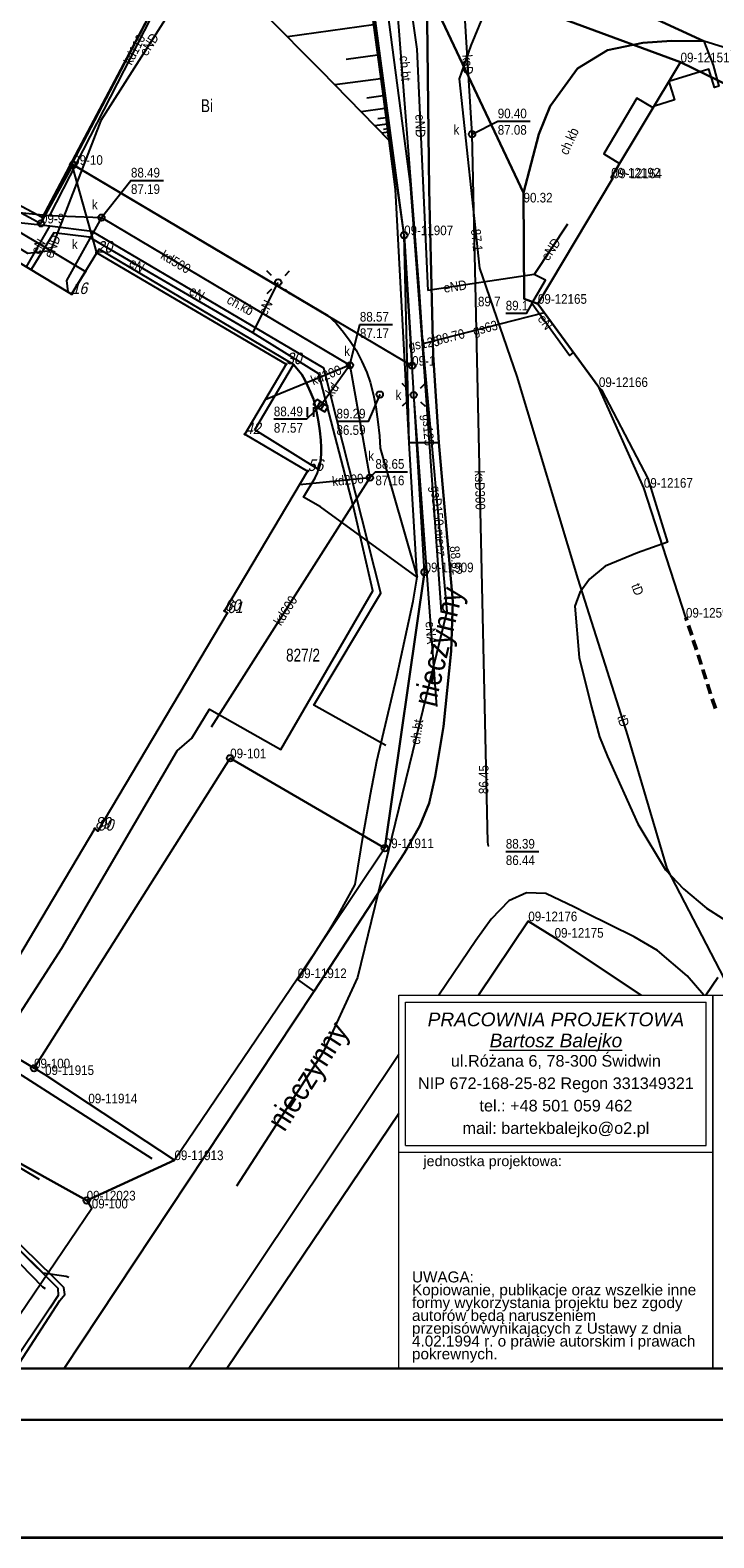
# Model space of a CAD drawing. Header units: metres. Extents: x 5550977 to 5551430, y 5960597 to 5960782.
# Tile 5 of 17: x 5551077 to 5551131, y 5960597 to 5960714. Entities that reach past the tile are written whole.
import ezdxf
from ezdxf.enums import TextEntityAlignment as Align

# ---------------------------------------------------------------- set-up
doc = ezdxf.new("R2010")
doc.units = ezdxf.units.M
doc.header["$MEASUREMENT"] = 0
doc.linetypes.add('1.0_0.5', pattern=[1.5, 1, -0.5])
doc.layers.get('0').update_dxf_attribs({"color": 8, "linetype": 'CONTINUOUS', "lineweight": 5})
for name, color, linetype in [('$ IE Tabela', 7, 'CONTINUOUS'), ('$ MP tabelki', 7, 'CONTINUOUS'), ('000 Inne (niezydentyfikowane)', 8, 'CONTINUOUS'), ('202-punkt graniczny', 8, 'CONTINUOUS'), ('202-punkt graniczny-Atr103', 8, 'CONTINUOUS'), ('203-punkt graniczny', 8, 'CONTINUOUS'), ('203-punkt graniczny-Atr103', 8, 'CONTINUOUS'), ('210-oznaczenie konturu użytku gruntowego', 8, 'CONTINUOUS'), ('211-numer działki ewidencyjnej', 8, 'CONTINUOUS'), ('218-kontur użytku gruntowego', 8, 'CONTINUOUS'), ('219-działka ewidencyjna', 8, 'CONTINUOUS'), ('312-budynek ewidencyjny', 8, 'CONTINUOUS'), ('352-schody', 8, 'CONTINUOUS'), ('chodnik', 8, 'CONTINUOUS'), ('chodnik-Atr17', 8, 'CONTINUOUS'), ('jezdnia', 8, 'CONTINUOUS'), ('kratka ściekowa', 8, 'CONTINUOUS'), ('krawężnik', 8, 'CONTINUOUS'), ('latarnia', 8, 'CONTINUOUS'), ('odwodnienie liniowe-Atr17', 8, 'CONTINUOUS'), ('ogrodzenie trwałe', 8, 'CONTINUOUS'), ('pikieta naturalna', 8, 'CONTINUOUS'), ('pikieta naturalna-Atr2', 8, 'CONTINUOUS'), ('pikieta sztuczna', 8, 'CONTINUOUS'), ('pikieta sztuczna-Atr2', 8, 'CONTINUOUS'), ('plac sportowy', 8, 'CONTINUOUS'), ('przewód ciepłowniczy', 8, 'CONTINUOUS'), ('przewód elektroenergetyczny podziemny', 8, 'CONTINUOUS'), ('przewód elektroenergetyczny podziemny-Atr1', 8, 'CONTINUOUS'), ('przewód gazowy', 8, 'CONTINUOUS'), ('przewód gazowy-Atr1', 8, 'CONTINUOUS'), ('przewód gazowy-Atr6', 8, 'CONTINUOUS'), ('przewód kanalizacyjny', 8, 'CONTINUOUS'), ('przewód kanalizacyjny-Atr1', 8, 'CONTINUOUS'), ('przewód telekomunikacyjny podziemny', 8, 'CONTINUOUS'), ('przewód telekomunikacyjny podziemny-Atr1', 8, 'CONTINUOUS'), ('Punkt budynku', 8, 'CONTINUOUS'), ('Punkt budynku-Atr103', 8, 'CONTINUOUS'), ('rzedna', 8, 'CONTINUOUS'), ('rzedna-Atr2', 8, 'CONTINUOUS'), ('rzedna-Atr3', 8, 'CONTINUOUS'), ('skarpa nieumocniona', 8, 'CONTINUOUS'), ('studnia kanalizacyjna', 8, 'CONTINUOUS'), ('studnia kanalizacyjna-Atr17', 8, 'CONTINUOUS'), ('trawnik', 8, 'CONTINUOUS')]:
    doc.layers.add(name, color=color, linetype=linetype)
for name, color, linetype, lineweight in [('$ IE_Instalacje_Elektryczne', 1, 'CONTINUOUS', 30), ('_drenaż', 8, '1.0_0.5', 50), ('ARCH TABELA_Nr_Pióra__21', 8, 'CONTINUOUS', 13), ('ARCH TABELA_Nr_Pióra__7', 8, 'CONTINUOUS', 13)]:
    doc.layers.add(name, color=color, linetype=linetype, lineweight=lineweight)
doc.styles.add('GENERATED_STYLE_7', font='arial.ttf')
doc.styles.add('GENERATED_STYLE_9', font='ariali.ttf')
doc.styles.get("Standard").update_dxf_attribs({"font": 'Working1250', "width": 0.75})

# ---------------------------------------------------------------- blocks, each defined once
blk = doc.blocks.new('203')
h = blk.add_hatch(color=256)
edge = h.paths.add_edge_path()
edge.add_arc((0, 0), 0.045, 0, 360)
blk = doc.blocks.new('202')
blk.add_circle((0, 0), 0.25)
blk = doc.blocks.new('PUNKTBUD')
blk.add_circle((0, 0), 0.045)
blk = doc.blocks.new('US15')
blk.add_circle((0, 0), 0.25)
blk = doc.blocks.new('PW01')
h = blk.add_hatch(color=256)
edge = h.paths.add_edge_path()
edge.add_arc((0, 0), 0.045, 0, 360)
blk = doc.blocks.new('SM01')
for p, q in [((-0.53, 0.531), (-0.883, 0.884)), ((0.531, 0.531), (0.884, 0.884)), ((-0.53, -0.53), (-0.883, -0.883)), ((0.531, -0.53), (0.884, -0.883))]:
    blk.add_line(p, q)
blk.add_circle((0, 0), 0.25)
blk = doc.blocks.new('US05')
for p, q in [((-0.525, -0.25), (-0.525, 0.25)), ((-0.525, 0.25), (-0.175, 0.25)), ((-0.175, -0.25), (-0.175, 0.25)), ((-0.175, 0.25), (0.175, 0.25)), ((0.175, -0.25), (0.175, 0.25)), ((0.175, 0.25), (0.525, 0.25)), ((0.525, -0.25), (0.525, 0.25)), ((-0.525, -0.25), (-0.175, -0.25)), ((-0.175, -0.25), (0.175, -0.25)), ((0.175, -0.25), (0.525, -0.25))]:
    blk.add_line(p, q)
blk = doc.blocks.new('TU04')
for p, q in [((0, 0), (0, 0.75)), ((0.5, 0), (0.5, 0.75))]:
    blk.add_line(p, q)
blk = doc.blocks.new('a3eee')
at = {"layer": '$ IE Tabela', "color": 7, "lineweight": 30}
for p, q in [((19890.8, 1286.8), (23840.8, 1286.8)), ((19730.8, 1206.8), (23930.8, 1206.8))]:
    blk.add_line(p, q, dxfattribs=at)

msp = doc.modelspace()

# ---------------------------------------------------------------- linework, layer by layer
at = {"layer": '$ IE_Instalacje_Elektryczne', "color": 1, "lineweight": 35}
msp.add_lwpolyline([(5550976.59, 5960764.19), (5551430.05, 5960764.19), (5551430.05, 5960596.76), (5550976.59, 5960596.76)], close=True, dxfattribs=at)
at = {"layer": '000 Inne (niezydentyfikowane)', "flags": 128}
for points in [[(5551104.09, 5960714.55), (5551097.39, 5960713.63)], [(5551104.41, 5960712.19), (5551101.95, 5960711.85)], [(5551104.66, 5960710.36), (5551101.09, 5960709.88)], [(5551104.85, 5960709.02), (5551103.56, 5960708.84)], [(5551104.98, 5960708.04), (5551103.14, 5960707.78)], [(5551105.15, 5960706.82), (5551104.2, 5960706.69)], [(5551105.08, 5960707.33), (5551104.42, 5960707.24)], [(5551105.2, 5960706.46), (5551104.86, 5960706.41)], [(5551105.23, 5960706.2), (5551104.75, 5960706.13)], [(5551105.27, 5960705.94), (5551105.12, 5960705.92)], [(5551105.3, 5960705.68), (5551105.2, 5960705.67)]]:
    msp.add_lwpolyline(points, dxfattribs=at)
at = {"layer": '218-kontur użytku gruntowego', "flags": 128}
for points in [[(5551078.28, 5960699.55), (5551039.02, 5960720.5)], [(5551106.48, 5960698.18), (5551103.47, 5960720.7)], [(5551103.47, 5960720.7), (5551128.01, 5960711.64)], [(5551088.85, 5960719.54), (5551078.28, 5960699.55)], [(5551122.61, 5960702.67), (5551128.01, 5960711.64)], [(5551128.01, 5960711.64), (5551140.66, 5960705.5)], [(5551116.9, 5960692.84), (5551122.74, 5960702.61)], [(5551122.74, 5960702.61), (5551122.61, 5960702.67)], [(5551107.1, 5960688.02), (5551106.48, 5960698.18)], [(5551121.65, 5960686.36), (5551116.9, 5960692.84)], [(5551108.07, 5960671.94), (5551107.1, 5960688.02)], [(5551125.15, 5960678.52), (5551121.65, 5960686.36)], [(5551128.43, 5960668.41), (5551125.15, 5960678.52)], [(5551104.97, 5960650.46), (5551108.07, 5960671.94)], [(5551077.65, 5960633.32), (5551092.93, 5960657.46)], [(5551092.93, 5960657.46), (5551104.97, 5960650.46)], [(5551104.97, 5960650.46), (5551098.19, 5960640.34)], [(5551116.15, 5960644.77), (5551118.2, 5960643.49)], [(5551098.19, 5960640.34), (5551088.59, 5960626.17)], [(5551077.65, 5960633.32), (5551069.89, 5960637.95)], [(5551078.51, 5960632.8), (5551077.65, 5960633.32)], [(5551081.88, 5960630.59), (5551078.51, 5960632.8)], [(5551067.82, 5960630.75), (5551081.75, 5960623.03)], [(5551088.59, 5960626.17), (5551081.88, 5960630.59)], [(5551081.75, 5960623.03), (5551088.59, 5960626.17)], [(5551081.75, 5960623.03), (5551082.15, 5960622.41)], [(5551082.15, 5960622.41), (5551073.7, 5960609.96)]]:
    msp.add_lwpolyline(points, dxfattribs=at)
at = {"layer": '218-kontur użytku gruntowego'}
for points in [[(5551112.27, 5960639.01), (5551116.15, 5960644.77)], [(5551118.2, 5960643.49), (5551124.93, 5960639.01)], [(5551129.98, 5960639.01), (5551130.9, 5960640.39)], [(5551092.68, 5960609.96), (5551106.06, 5960629.81)]]:
    msp.add_lwpolyline(points, dxfattribs=at)
at = {"layer": '219-działka ewidencyjna', "flags": 128}
for points in [[(5551128.01, 5960711.64), (5551103.47, 5960720.7)], [(5551106.48, 5960698.18), (5551103.47, 5960720.7)], [(5551128.01, 5960711.64), (5551122.61, 5960702.67)], [(5551140.66, 5960705.5), (5551128.01, 5960711.64)], [(5551078.19, 5960699.1), (5551080.7, 5960703.66)], [(5551080.7, 5960703.66), (5551107.1, 5960688.02)], [(5551073.62, 5960701.55), (5551078.19, 5960699.1)], [(5551116.9, 5960692.84), (5551122.74, 5960702.61)], [(5551122.61, 5960702.67), (5551122.74, 5960702.61)], [(5551106.48, 5960698.18), (5551107.1, 5960688.02)], [(5551116.9, 5960692.84), (5551121.65, 5960686.36)], [(5551108.07, 5960671.94), (5551107.1, 5960688.02)], [(5551125.15, 5960678.52), (5551121.65, 5960686.36)], [(5551128.43, 5960668.41), (5551125.15, 5960678.52)], [(5551108.07, 5960671.94), (5551104.97, 5960650.46)], [(5551077.65, 5960633.32), (5551092.93, 5960657.46)], [(5551104.97, 5960650.46), (5551092.93, 5960657.46)], [(5551104.97, 5960650.46), (5551098.19, 5960640.34)], [(5551118.2, 5960643.49), (5551116.15, 5960644.77)], [(5551098.19, 5960640.34), (5551088.59, 5960626.17)], [(5551069.89, 5960637.95), (5551077.65, 5960633.32)], [(5551078.51, 5960632.8), (5551077.65, 5960633.32)], [(5551081.88, 5960630.59), (5551078.51, 5960632.8)], [(5551081.75, 5960623.03), (5551067.82, 5960630.75)], [(5551088.59, 5960626.17), (5551081.88, 5960630.59)], [(5551088.59, 5960626.17), (5551081.75, 5960623.03)], [(5551081.75, 5960623.03), (5551082.15, 5960622.41)]]:
    msp.add_lwpolyline(points, dxfattribs=at)
at = {"layer": '219-działka ewidencyjna'}
for points in [[(5551116.15, 5960644.77), (5551112.27, 5960639.01)], [(5551124.93, 5960639.01), (5551118.2, 5960643.49)], [(5551130.9, 5960640.39), (5551129.98, 5960639.01)], [(5551106.06, 5960629.81), (5551092.68, 5960609.96)]]:
    msp.add_lwpolyline(points, dxfattribs=at)
at = {"layer": '312-budynek ewidencyjny', "flags": 128}
for points in [[(5551073.72, 5960697.72), (5551080.58, 5960693.6)], [(5551080.58, 5960693.6), (5551082.53, 5960696.82)], [(5551082.53, 5960696.82), (5551097.28, 5960688.14)], [(5551097.28, 5960688.14), (5551094.08, 5960682.69)], [(5551094.08, 5960682.69), (5551098.96, 5960679.82)], [(5551098.96, 5960679.82), (5551092.49, 5960668.93)], [(5551092.69, 5960668.76), (5551082.62, 5960651.82)], [(5551092.49, 5960668.93), (5551092.69, 5960668.76)], [(5551082.39, 5960651.98), (5551075.87, 5960641.01)], [(5551082.62, 5960651.82), (5551082.39, 5960651.98)]]:
    msp.add_lwpolyline(points, dxfattribs=at)
at = {"layer": '352-schody', "flags": 128}
msp.add_lwpolyline([(5551081.66, 5960695.36), (5551080.58, 5960693.6), (5551073.72, 5960697.72), (5551067.68, 5960687.55), (5551069.66, 5960686.3), (5551068.86, 5960685.01), (5551067.63, 5960685.6), (5551067.3, 5960685.39), (5551064.87, 5960686.85), (5551073, 5960700.53)], close=True, dxfattribs=at)
msp.add_lwpolyline([(5551081.66, 5960695.36), (5551080.58, 5960693.6), (5551073.72, 5960697.72), (5551067.68, 5960687.55), (5551069.66, 5960686.3), (5551068.86, 5960685.01), (5551067.63, 5960685.6), (5551067.3, 5960685.39), (5551064.87, 5960686.85), (5551073, 5960700.53)], close=True, dxfattribs=at)
at = {"layer": '_drenaż', "ltscale": 0.8, "flags": 128}
msp.add_lwpolyline([(5551130.72, 5960661.32), (5551128.43, 5960668.41)], dxfattribs=at)
msp.add_lwpolyline([(5551130.72, 5960661.32), (5551128.43, 5960668.41)], dxfattribs=at)
at = {"layer": 'ARCH TABELA_Nr_Pióra__21', "color": 7}
for p, q in [((5551106.06, 5960639.01), (5551193.56, 5960639.01)), ((5551106.06, 5960609.96), (5551106.06, 5960639.01)), ((5551106.06, 5960626.78), (5551106.06, 5960639.01)), ((5551106.06, 5960639.01), (5551130.53, 5960639.01)), ((5551106.59, 5960638.48), (5551130, 5960638.48)), ((5551106.59, 5960627.31), (5551106.59, 5960638.48)), ((5551130, 5960627.31), (5551130, 5960638.48)), ((5551130.53, 5960626.78), (5551130.53, 5960639.01)), ((5551130.53, 5960639.01), (5551130.53, 5960609.96)), ((5551130.53, 5960609.96), (5551130.53, 5960637.01)), ((5551106.06, 5960626.78), (5551130.53, 5960626.78)), ((5551106.59, 5960627.31), (5551130, 5960627.31)), ((5551106.06, 5960609.96), (5551130.53, 5960609.96)), ((5551193.56, 5960609.96), (5551130.53, 5960609.96))]:
    msp.add_line(p, q, dxfattribs=at)
at = {"layer": 'chodnik', "flags": 128}
for points in [[(5551109.17, 5960682.04), (5551106.88, 5960682.01), (5551105.81, 5960701.73), (5551105.32, 5960705.55), (5551103.45, 5960720.13), (5551103.61, 5960720.52), (5551106.85, 5960719.07), (5551106.93, 5960717.67), (5551108.08, 5960717.74), (5551108.28, 5960714.9), (5551108.43, 5960701.73), (5551108.75, 5960688.86)], [(5551115.84, 5960693.22), (5551115.78, 5960701.48), (5551116.98, 5960706.05), (5551117.86, 5960708.22), (5551119.98, 5960711.17), (5551122.33, 5960712.58), (5551125.08, 5960713.15), (5551127.31, 5960713.3), (5551129.83, 5960713.29), (5551130.55, 5960711.43), (5551130.99, 5960709.78), (5551130.65, 5960709.68), (5551130.2, 5960711.11), (5551127.09, 5960710.14), (5551127.54, 5960708.71), (5551125.97, 5960708.22), (5551125.88, 5960708.09), (5551124.61, 5960708.85), (5551122.02, 5960704.51), (5551123.26, 5960703.77), (5551123.06, 5960703.42), (5551122.61, 5960702.67), (5551122.74, 5960702.61), (5551116.9, 5960692.84)], [(5551104.62, 5960681.59), (5551107.49, 5960671.55), (5551099.96, 5960677.04), (5551098.64, 5960677.79), (5551099.54, 5960679.28), (5551099.72, 5960679.67), (5551099.81, 5960679.93), (5551099.91, 5960680.28), (5551099.97, 5960680.59), (5551100.01, 5960681.13), (5551100.01, 5960681.66), (5551099.99, 5960682.22), (5551099.9, 5960682.94), (5551099.8, 5960683.66), (5551099.65, 5960684.48), (5551099.42, 5960685.41), (5551099.19, 5960685.97), (5551098.95, 5960686.48), (5551098.73, 5960686.93), (5551098.51, 5960687.33), (5551097.87, 5960688.12), (5551082.72, 5960697.1), (5551082.53, 5960696.82), (5551080.59, 5960703.73), (5551100.53, 5960691.92), (5551101.19, 5960691.32), (5551101.76, 5960690.63), (5551102.28, 5960689.93), (5551102.73, 5960689.22), (5551103.17, 5960688.34), (5551103.56, 5960687.49), (5551103.82, 5960686.75), (5551104.09, 5960685.73), (5551104.27, 5960684.82), (5551104.43, 5960683.66), (5551104.57, 5960682.55)], [(5551110.27, 5960669.66), (5551110.13, 5960665.8), (5551109.54, 5960659.92), (5551108.89, 5960656.03), (5551108.43, 5960653.96), (5551107.7, 5960652.2), (5551106.51, 5960650.09), (5551099.46, 5960639.32), (5551098.21, 5960640.23), (5551100.64, 5960644.04), (5551101.37, 5960645.26), (5551102.67, 5960647.63), (5551103.31, 5960651.61), (5551103.87, 5960654.67), (5551104.34, 5960657.23), (5551105.92, 5960663.81), (5551107.19, 5960669.68), (5551107.49, 5960671.55), (5551106.88, 5960682.01), (5551109.17, 5960682.04)]]:
    msp.add_lwpolyline(points, close=True, dxfattribs=at)
at = {"layer": 'jezdnia'}
for points in [[(5551133.16, 5960712.24), (5551129.83, 5960713.29), (5551103.21, 5960725.56), (5551099.26, 5960727.4), (5551095.51, 5960729.06), (5551082.66, 5960734.93), (5551078.87, 5960736.66), (5551073.03, 5960739.33), (5551051.86, 5960748.96), (5551048.46, 5960750.46)], [(5551108.08, 5960717.74), (5551115.78, 5960701.48), (5551115.84, 5960693.22), (5551116.9, 5960692.84), (5551121.65, 5960686.36), (5551121.84, 5960686.14), (5551124.9, 5960680.34), (5551125.47, 5960679.25), (5551126.99, 5960674.28), (5551124.65, 5960673.45), (5551122.14, 5960672.4), (5551120.91, 5960671.41), (5551120.17, 5960670.36), (5551119.77, 5960669.31), (5551120.1, 5960665.31), (5551121.08, 5960661.43), (5551121.69, 5960659.12), (5551122.31, 5960657.6), (5551124.68, 5960652.35), (5551126.83, 5960648.76), (5551128.23, 5960647.3), (5551130.02, 5960645.79), (5551132.47, 5960644.24)], [(5551080, 5960609.96), (5551096.5, 5960634.85), (5551099.46, 5960639.32), (5551106.51, 5960650.09), (5551107.7, 5960652.2), (5551108.43, 5960653.96), (5551108.89, 5960656.03), (5551109.54, 5960659.92), (5551110.13, 5960665.8), (5551110.27, 5960669.66), (5551109.17, 5960682.04), (5551108.75, 5960688.86), (5551108.43, 5960701.73), (5551108.28, 5960714.9)], [(5551129.83, 5960639.01), (5551129.83, 5960639.02), (5551128.52, 5960640.52), (5551126.2, 5960642.5), (5551124.4, 5960643.55), (5551120.66, 5960645.41), (5551119.75, 5960645.86), (5551117.52, 5960646.93), (5551116.01, 5960646.98), (5551114.62, 5960646.36), (5551113.25, 5960644.92), (5551112.05, 5960643.28), (5551109.17, 5960639.01)], [(5551106.06, 5960634.39), (5551089.72, 5960609.96)]]:
    msp.add_lwpolyline(points, dxfattribs=at)
at = {"layer": 'jezdnia', "flags": 128}
msp.add_lwpolyline([(5551103.21, 5960725.56), (5551129.83, 5960713.29), (5551127.31, 5960713.3), (5551125.08, 5960713.15), (5551122.33, 5960712.58), (5551119.98, 5960711.17), (5551117.86, 5960708.22), (5551116.98, 5960706.05), (5551115.78, 5960701.48), (5551108.08, 5960717.74), (5551107.5, 5960720.4), (5551106.56, 5960722.34), (5551105.77, 5960723.97)], close=True, dxfattribs=at)
at = {"layer": 'krawężnik', "flags": 128}
for points in [[(5551109.17, 5960682.04), (5551108.75, 5960688.86), (5551108.43, 5960701.73), (5551108.28, 5960714.9), (5551108.08, 5960717.74)], [(5551129.83, 5960713.29), (5551127.31, 5960713.3), (5551125.08, 5960713.15), (5551122.33, 5960712.58), (5551119.98, 5960711.17), (5551117.86, 5960708.22), (5551116.98, 5960706.05), (5551115.78, 5960701.48)], [(5551115.78, 5960701.48), (5551115.84, 5960693.22), (5551116.9, 5960692.84)], [(5551109.17, 5960682.04), (5551110.27, 5960669.66), (5551110.13, 5960665.8), (5551109.54, 5960659.92), (5551108.89, 5960656.03), (5551108.43, 5960653.96), (5551107.7, 5960652.2), (5551106.51, 5960650.09), (5551099.46, 5960639.32)]]:
    msp.add_lwpolyline(points, dxfattribs=at)
at = {"layer": 'ogrodzenie trwałe', "flags": 128}
for points in [[(5551106.88, 5960682.01), (5551106.48, 5960698.18), (5551103.25, 5960720.68), (5551076.35, 5960733.47), (5551043.59, 5960748.9), (5551031.19, 5960727.95), (5551027.93, 5960722.3), (5551020.26, 5960709.2), (5551017.83, 5960705.04), (5551017.57, 5960704.8)], [(5551107.49, 5960671.55), (5551106.88, 5960682.01)], [(5551078.08, 5960624.67), (5551067.82, 5960630.75), (5551040.73, 5960645.78)]]:
    msp.add_lwpolyline(points, dxfattribs=at)
at = {"layer": 'plac sportowy', "flags": 128}
msp.add_lwpolyline([(5551080.59, 5960703.73), (5551078.28, 5960699.55), (5551070.22, 5960703.85), (5551059.16, 5960709.76), (5551056.45, 5960711.2), (5551039.02, 5960720.5), (5551049.61, 5960740.46), (5551088.85, 5960719.54)], close=True, dxfattribs=at)
at = {"layer": 'przewód ciepłowniczy'}
for points in [[(5551070.48, 5960625.11), (5551079.02, 5960616.7), (5551079.5, 5960616.21), (5551079.53, 5960615.63), (5551078.89, 5960614.65), (5551075.73, 5960609.96)], [(5551076.22, 5960609.96), (5551079.67, 5960615.25), (5551080.06, 5960615.72), (5551079.98, 5960616.26), (5551079.16, 5960617.07), (5551070.89, 5960625.13)]]:
    msp.add_lwpolyline(points, dxfattribs=at)
at = {"layer": 'przewód elektroenergetyczny podziemny', "flags": 128}
for points in [[(5551054.24, 5960709.37), (5551050.61, 5960711.22), (5551036.37, 5960718.54), (5551036.14, 5960719.2), (5551036.79, 5960720.83), (5551047.25, 5960738.77), (5551048.74, 5960741.07), (5551089.59, 5960719.74), (5551090.24, 5960719.52), (5551090.29, 5960718.79), (5551082.84, 5960707.12)], [(5551106.9, 5960719.24), (5551106.56, 5960719.05), (5551107.46, 5960712.66), (5551108.32, 5960693.88)], [(5551082.84, 5960707.12), (5551078.94, 5960696.96), (5551077.17, 5960696.76), (5551070.01, 5960701.08), (5551060.54, 5960706.15), (5551054.24, 5960709.37)], [(5551078.89, 5960698.89), (5551071.32, 5960699.68), (5551059.34, 5960679.35)], [(5551077.06, 5960695.72), (5551078.89, 5960698.89)], [(5551094.68, 5960690.58), (5551081.94, 5960698.03), (5551079.2, 5960698.37), (5551077.43, 5960695.5)], [(5551105.04, 5960658.45), (5551099.45, 5960661.59), (5551104.66, 5960670.32), (5551100.21, 5960687.83), (5551082.19, 5960698.48), (5551078.89, 5960698.89)], [(5551119.2, 5960699.03), (5551116.6, 5960695.13)], [(5551094.68, 5960690.58), (5551096.67, 5960694.51)], [(5551116.6, 5960695.13), (5551108.32, 5960693.88)], [(5551119.66, 5960689.08), (5551119.36, 5960688.81), (5551116.43, 5960692.86), (5551117.49, 5960694.68), (5551116.6, 5960695.13)], [(5551032.81, 5960661.48), (5551032.2, 5960660.19), (5551052.08, 5960649.45), (5551067.37, 5960640.37), (5551075.31, 5960635.66), (5551079.81, 5960642.66), (5551088.79, 5960658.04), (5551089.95, 5960659.03), (5551091.32, 5960661.27), (5551096.88, 5960658.14), (5551104.04, 5960670.48), (5551102.53, 5960677.03), (5551099.83, 5960687.39), (5551094.68, 5960690.58)], [(5551107.22, 5960685.74), (5551109, 5960661.5)]]:
    msp.add_lwpolyline(points, dxfattribs=at)
at = {"layer": 'przewód gazowy', "flags": 128}
for points in [[(5551110.37, 5960732.89), (5551104.53, 5960720.54), (5551106.96, 5960702.15), (5551107.88, 5960689.74)], [(5551109.3, 5960730.03), (5551105.65, 5960719.45), (5551107.66, 5960693.77), (5551107.92, 5960689.79), (5551109.8, 5960668.89), (5551102.84, 5960640.4), (5551100.16, 5960634.58), (5551093.43, 5960624.14)], [(5551108.18, 5960689.79), (5551117.41, 5960692.15)], [(5551107.88, 5960689.74), (5551108.18, 5960689.79)], [(5551107.88, 5960689.74), (5551109.35, 5960668.87)]]:
    msp.add_lwpolyline(points, dxfattribs=at)
at = {"layer": 'przewód kanalizacyjny', "flags": 128}
for points in [[(5551088.85, 5960719.54), (5551088.84, 5960719.23), (5551078.86, 5960699.72)], [(5551111.77, 5960706.05), (5551111.02, 5960718.27), (5551111, 5960718.6)], [(5551113.04, 5960650.61), (5551113, 5960650.93), (5551111.77, 5960706.05)], [(5551069.88, 5960700.6), (5551078.86, 5960699.72), (5551082.9, 5960699.55)], [(5551082.9, 5960699.55), (5551080.18, 5960694.65), (5551080.29, 5960693.77)], [(5551082.9, 5960699.55), (5551102.26, 5960688.05), (5551103.81, 5960679.3)], [(5551102.26, 5960688.05), (5551095.65, 5960685.37)], [(5551102.26, 5960688.05), (5551099.98, 5960684.92)], [(5551103.81, 5960679.3), (5551091.45, 5960659.88)], [(5551103.81, 5960679.3), (5551098.32, 5960678.75)]]:
    msp.add_lwpolyline(points, dxfattribs=at)
at = {"layer": 'przewód telekomunikacyjny podziemny', "flags": 128}
for points in [[(5551112.37, 5960695.61), (5551110.8, 5960710.36), (5551111.7, 5960712.95), (5551113.12, 5960716.41), (5551114.39, 5960721.52), (5551114.68, 5960730.59), (5551093.38, 5960740), (5551082.19, 5960745.05)], [(5551035.76, 5960652.1), (5551035.99, 5960651.95), (5551047.6, 5960647.03), (5551054.98, 5960640.05), (5551060.92, 5960634.19), (5551078.31, 5960616.31), (5551078.52, 5960616.18)], [(5551080.36, 5960617.02), (5551080.16, 5960617.12), (5551078.36, 5960617.36), (5551061.12, 5960634.34), (5551055.28, 5960640.29), (5551047.69, 5960647.21), (5551036.68, 5960651.96), (5551036.46, 5960652.1)], [(5551043.07, 5960651.19), (5551069.85, 5960637.14), (5551086.83, 5960626.3)]]:
    msp.add_lwpolyline(points, dxfattribs=at)
at = {"layer": 'przewód telekomunikacyjny podziemny'}
msp.add_lwpolyline([(5551131.82, 5960639.01), (5551131.41, 5960640.33), (5551126.96, 5960648.87), (5551123.91, 5960659.24), (5551120.03, 5960671.41), (5551115.28, 5960687.17), (5551112.37, 5960695.61)], dxfattribs=at)
at = {"layer": 'rzedna-Atr2', "flags": 128}
for points in [[(5551111.77, 5960706.05), (5551113.77, 5960707.05), (5551116.3, 5960707.05)], [(5551082.9, 5960699.55), (5551085.2, 5960702.44), (5551087.74, 5960702.44)], [(5551116.43, 5960692.86), (5551115.99, 5960692.09), (5551114.39, 5960692.09)], [(5551102.26, 5960688.05), (5551103.03, 5960691.22), (5551105.57, 5960691.22)], [(5551104.58, 5960685.77), (5551103.68, 5960683.68), (5551101.21, 5960683.68)], [(5551099.98, 5960684.92), (5551098.87, 5960683.85), (5551096.33, 5960683.85)], [(5551103.81, 5960679.3), (5551104.24, 5960679.76), (5551106.75, 5960679.76)], [(5551114.4, 5960650.19), (5551116.97, 5960650.19)]]:
    msp.add_lwpolyline(points, dxfattribs=at)
at = {"layer": 'skarpa nieumocniona', "flags": 128}
msp.add_lwpolyline([(5551103.25, 5960720.68), (5551105.32, 5960705.55), (5551100.01, 5960710.98), (5551095.64, 5960715.4), (5551092.02, 5960719.68), (5551044.22, 5960744.2), (5551031.19, 5960727.95), (5551043.59, 5960748.9), (5551076.35, 5960733.47)], close=True, dxfattribs=at)
msp.add_lwpolyline([(5551103.25, 5960720.68), (5551105.32, 5960705.55), (5551100.01, 5960710.98), (5551095.64, 5960715.4), (5551092.02, 5960719.68), (5551044.22, 5960744.2), (5551031.19, 5960727.95), (5551043.59, 5960748.9), (5551076.35, 5960733.47)], close=True, dxfattribs=at)
at = {"layer": 'trawnik'}
for p, q in [((5551094.85, 5960683.03), (5551097.87, 5960688.12)), ((5551097.87, 5960688.12), (5551098.51, 5960687.33)), ((5551098.51, 5960687.33), (5551098.73, 5960686.93)), ((5551098.73, 5960686.93), (5551098.95, 5960686.48)), ((5551098.95, 5960686.48), (5551099.19, 5960685.97)), ((5551099.19, 5960685.97), (5551099.42, 5960685.41)), ((5551099.42, 5960685.41), (5551099.65, 5960684.48)), ((5551099.65, 5960684.48), (5551099.8, 5960683.66)), ((5551099.81, 5960679.93), (5551094.85, 5960683.03)), ((5551099.8, 5960683.66), (5551099.9, 5960682.94)), ((5551099.9, 5960682.94), (5551099.99, 5960682.22)), ((5551099.99, 5960682.22), (5551100.01, 5960681.66)), ((5551100.01, 5960681.66), (5551100.01, 5960681.13)), ((5551099.97, 5960680.59), (5551099.91, 5960680.28)), ((5551100.01, 5960681.13), (5551099.97, 5960680.59)), ((5551099.91, 5960680.28), (5551099.81, 5960679.93))]:
    msp.add_line(p, q, dxfattribs=at)

# ---------------------------------------------------------------- block references
at = {"layer": '$ MP tabelki', "xscale": 0.05000000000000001, "yscale": 0.05000000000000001, "zscale": 0.05000000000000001}
msp.add_blockref('a3eee', (5550001.52, 5960545.62), dxfattribs=at)
at = {"layer": '202-punkt graniczny'}
for p in [(5551080.7, 5960703.66), (5551078.19, 5960699.1), (5551106.48, 5960698.18), (5551107.1, 5960688.02), (5551108.07, 5960671.94), (5551092.93, 5960657.46), (5551104.97, 5960650.46), (5551077.65, 5960633.32), (5551081.75, 5960623.03)]:
    msp.add_blockref('202', p, dxfattribs=at)
at = {"layer": '203-punkt graniczny'}
for p in [(5551128.01, 5960711.64), (5551122.61, 5960702.67), (5551122.74, 5960702.61), (5551116.9, 5960692.84), (5551121.65, 5960686.36), (5551125.15, 5960678.52), (5551128.43, 5960668.41), (5551116.15, 5960644.77), (5551118.2, 5960643.49), (5551098.19, 5960640.34), (5551078.51, 5960632.8), (5551081.88, 5960630.59), (5551088.59, 5960626.17), (5551082.15, 5960622.41)]:
    msp.add_blockref('203', p, dxfattribs=at)
at = {"layer": 'kratka ściekowa', "rotation": 327.804}
msp.add_blockref('US05', (5551099.98, 5960684.92), dxfattribs=at)
at = {"layer": 'latarnia'}
for p in [(5551096.67, 5960694.51), (5551107.22, 5960685.74)]:
    msp.add_blockref('SM01', p, dxfattribs=at)
at = {"layer": 'pikieta naturalna'}
msp.add_blockref('PW01', (5551112.23, 5960692.64), dxfattribs=at)
at = {"layer": 'pikieta sztuczna'}
for p in [(5551115.78, 5960701.48), (5551110.02, 5960673.94)]:
    msp.add_blockref('PW01', p, dxfattribs=at)
at = {"layer": 'Punkt budynku'}
for p in [(5551082.53, 5960696.82), (5551081.66, 5960695.36), (5551080.58, 5960693.6), (5551097.28, 5960688.14), (5551094.08, 5960682.69), (5551098.96, 5960679.82), (5551092.49, 5960668.93), (5551092.69, 5960668.76), (5551082.39, 5960651.98), (5551082.62, 5960651.82)]:
    msp.add_blockref('PUNKTBUD', p, dxfattribs=at)
at = {"layer": 'rzedna'}
for p, rotation in [((5551111.77, 5960706.05), 57.29599999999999), ((5551116.43, 5960692.86), 179.999), ((5551099.98, 5960684.92), 327.804), ((5551113.04, 5960650.61), 57.29599999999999)]:
    msp.add_blockref('PW01', p, dxfattribs=dict(at, rotation=rotation))
for p in [(5551082.9, 5960699.55), (5551112.37, 5960695.61), (5551108.18, 5960689.79), (5551102.26, 5960688.05), (5551104.58, 5960685.77), (5551103.81, 5960679.3), (5551113, 5960650.93)]:
    msp.add_blockref('PW01', p, dxfattribs=at)
at = {"layer": 'studnia kanalizacyjna', "rotation": 57.29599999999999}
msp.add_blockref('US15', (5551111.77, 5960706.05), dxfattribs=at)
at = {"layer": 'studnia kanalizacyjna'}
for p in [(5551082.9, 5960699.55), (5551102.26, 5960688.05), (5551104.58, 5960685.77), (5551103.81, 5960679.3)]:
    msp.add_blockref('US15', p, dxfattribs=at)
at = {"layer": 'trawnik'}
msp.add_blockref('TU04', (5551098.95, 5960684.03), dxfattribs=at)

# ---------------------------------------------------------------- texts
at = {"layer": '202-punkt graniczny-Atr103', "width": 0.9}
for s, p in [('09-10', (5551080.7, 5960703.66)), ('09-9', (5551078.19, 5960699.1)), ('09-11907', (5551106.48, 5960698.18)), ('09-1', (5551107.1, 5960688.02)), ('09-11909', (5551108.07, 5960671.94)), ('09-101', (5551092.93, 5960657.46)), ('09-11911', (5551104.97, 5960650.46)), ('09-100', (5551077.65, 5960633.32)), ('09-12023', (5551081.75, 5960623.03))]:
    msp.add_text(s, height=0.75, dxfattribs=at).set_placement(p)
at = {"layer": '203-punkt graniczny-Atr103', "width": 0.9}
for s, p in [('09-12151', (5551128.01, 5960711.64)), ('09-12192', (5551122.61, 5960702.67)), ('09-12164', (5551122.74, 5960702.61)), ('09-12165', (5551116.9, 5960692.84)), ('09-12166', (5551121.65, 5960686.36)), ('09-12167', (5551125.15, 5960678.52)), ('09-12599', (5551128.43, 5960668.41)), ('09-12176', (5551116.15, 5960644.77)), ('09-12175', (5551118.2, 5960643.49)), ('09-11912', (5551098.19, 5960640.34)), ('09-11915', (5551078.51, 5960632.8)), ('09-11914', (5551081.88, 5960630.59)), ('09-11913', (5551088.59, 5960626.17)), ('09-100', (5551082.15, 5960622.41))]:
    msp.add_text(s, height=0.75, dxfattribs=at).set_placement(p)
at = {"layer": '210-oznaczenie konturu użytku gruntowego', "width": 0.79}
msp.add_text('Bi', height=1, dxfattribs=at).set_placement((5551090.65, 5960707.76))
at = {"layer": '211-numer działki ewidencyjnej', "width": 0.79}
msp.add_text('827/2', height=1, dxfattribs=at).set_placement((5551097.28, 5960665.99), align=Align.TOP_LEFT)
at = {"layer": 'ARCH TABELA_Nr_Pióra__7', "color": 7, "insert": (5551118.3, 5960637.66), "char_height": 1.0638, "attachment_point": 2, "line_spacing_factor": 0.926719, "style": 'GENERATED_STYLE_9'}
msp.add_mtext('{PRACOWNIA PROJEKTOWA\\P\\LBartosz Balejko}', dxfattribs=at)
at = {"layer": 'ARCH TABELA_Nr_Pióra__7', "color": 7, "style": 'GENERATED_STYLE_7'}
for s, insert, char_height, width, attachment_point, line_spacing_factor in [('{ul.Różana 6, 78-300 Świdwin\\PNIP 672-168-25-82 Regon 331349321\\Ptel.: +48 501 059 462\\Pmail: bartekbalejko@o2.pl}', (5551118.3, 5960634.35), 0.9043, 39.8722, 2, 1.156383), ('{UWAGA:\\PKopiowanie, publikacje oraz wszelkie inne formy wykorzystania projektu bez zgody autorów będą naruszeniem przepisówwynikających z Ustawy z dnia 4.02.1994 r. o prawie autorskim i prawach pokrewnych.}', (5551107.09, 5960617.5), 0.85106, 22.417, 1, 0.703415)]:
    msp.add_mtext(s, dxfattribs=dict(at, insert=insert, char_height=char_height, width=width, attachment_point=attachment_point, line_spacing_factor=line_spacing_factor))
at = {"layer": 'ARCH TABELA_Nr_Pióra__7', "color": 7, "insert": (5551107.98, 5960626.5), "char_height": 0.7979, "attachment_point": 1, "style": 'GENERATED_STYLE_7'}
msp.add_mtext('{jednostka projektowa:}', dxfattribs=at)
at = {"layer": 'chodnik-Atr17', "width": 0.9}
for s, rotation, p in [('ch.bt', 274.252, (5551106.56, 5960711.17)), ('ch.kb', 65.11, (5551119.32, 5960705.5)), ('ch.kb', 331.312, (5551093.72, 5960692.74)), ('ch.bt', 81.571, (5551107.46, 5960659.51))]:
    msp.add_text(s, height=0.75, rotation=rotation, dxfattribs=at).set_placement(p, align=Align.MIDDLE_CENTER)
at = {"layer": 'odwodnienie liniowe-Atr17', "width": 0.9}
msp.add_text('k', height=0.75, dxfattribs=at).set_placement((5551080.6, 5960697.1))
at = {"layer": 'pikieta naturalna-Atr2', "width": 0.9}
msp.add_text('89.7', height=0.75, dxfattribs=at).set_placement((5551112.23, 5960692.64))
at = {"layer": 'pikieta sztuczna-Atr2', "width": 0.9}
msp.add_text('90.32', height=0.75, rotation=359.926, dxfattribs=at).set_placement((5551115.78, 5960701.48), align=Align.TOP_LEFT)
msp.add_text('88.82', height=0.75, rotation=276.263, dxfattribs=at).set_placement((5551110.02, 5960673.94))
at = {"layer": 'przewód elektroenergetyczny podziemny-Atr1', "width": 0.9}
for s, rotation, p in [('eND', 57.446, (5551086.61, 5960713.03)), ('eND', 271.006, (5551107.74, 5960706.69)), ('eND', 69, (5551079.07, 5960697.3)), ('eN', 60.002, (5551077.97, 5960697.3)), ('eND', 56.31, (5551117.9, 5960697.08)), ('eN', 329.682, (5551085.66, 5960695.85)), ('eND', 8.584, (5551110.45, 5960694.2)), ('eN', 63.144, (5551095.67, 5960692.54))]:
    msp.add_text(s, height=0.75, rotation=rotation, dxfattribs=at).set_placement(p, align=Align.MIDDLE_CENTER)
for s, rotation, p in [('eN', -30.583, (5551089.85, 5960693.96)), ('eN', -54.116, (5551117.14, 5960691.88)), ('eNA', 274.199, (5551108.51, 5960668.11))]:
    msp.add_text(s, height=0.75, rotation=rotation, dxfattribs=at).set_placement(p, align=Align.MIDDLE_LEFT)
at = {"layer": 'przewód gazowy-Atr1', "width": 0.9}
for s, rotation, p in [('gs63', 14.343, (5551111.84, 5960690.72)), ('gs125', 274.029, (5551108.27, 5960684.24))]:
    msp.add_text(s, height=0.75, rotation=rotation, dxfattribs=at).set_placement(p, align=Align.MIDDLE_LEFT)
for s, rotation, p in [('gs125', 9.462, (5551108.03, 5960689.76)), ('gsD150-niecz.', -84.86, (5551109.18, 5960675.79))]:
    msp.add_text(s, height=0.75, rotation=rotation, dxfattribs=at).set_placement(p, align=Align.MIDDLE_CENTER)
at = {"layer": 'przewód gazowy-Atr6', "width": 0.903}
for rotation, p in [(76.272, (5551108.02, 5960661.6)), (57.193, (5551096.41, 5960628.77))]:
    msp.add_text('nieczynny', height=1.75, rotation=rotation, dxfattribs=at).set_placement(p, align=Align.MIDDLE_LEFT)
at = {"layer": 'przewód kanalizacyjny-Atr1', "width": 0.9}
for s, rotation, p in [('kd110', 62.909, (5551084.91, 5960711.54)), ('ksD', -86.488, (5551111.39, 5960712.24)), ('kd500', -30.711, (5551087.64, 5960696.73)), ('kd200', 22.07, (5551099.26, 5960686.83)), ('kd', 53.929, (5551100.6, 5960685.78)), ('kd200', 5.721, (5551100.87, 5960679.01)), ('kd600', 57.525, (5551096.57, 5960667.92))]:
    msp.add_text(s, height=0.75, rotation=rotation, dxfattribs=at).set_placement(p, align=Align.MIDDLE_LEFT)
msp.add_text('ksD300', height=0.75, rotation=-88.722, dxfattribs=at).set_placement((5551112.39, 5960678.33), align=Align.MIDDLE_CENTER)
at = {"layer": 'przewód telekomunikacyjny podziemny-Atr1', "width": 0.9}
for rotation, p in [(-69.184, (5551124.66, 5960670.61)), (-72.317, (5551123.55, 5960660.37))]:
    msp.add_text('tD', height=0.75, rotation=rotation, dxfattribs=at).set_placement(p, align=Align.MIDDLE_CENTER)
at = {"layer": 'Punkt budynku-Atr103', "oblique": 15, "width": 0.9}
for s, p in [('20', (5551082.53, 5960696.82)), ('16', (5551080.58, 5960693.6)), ('30', (5551097.28, 5960688.14)), ('42', (5551094.08, 5960682.69)), ('56', (5551098.96, 5960679.82)), ('60', (5551092.49, 5960668.93)), ('61', (5551092.69, 5960668.76)), ('89', (5551082.39, 5960651.98)), ('90', (5551082.62, 5960651.82))]:
    msp.add_text(s, height=0.9, dxfattribs=at).set_placement(p)
at = {"layer": 'rzedna-Atr2', "width": 0.9}
for s, p in [('90.40', (5551113.77, 5960707.06)), ('88.49', (5551085.2, 5960702.45)), ('88.57', (5551103.03, 5960691.23)), ('89.1', (5551114.39, 5960692.1)), ('88.49', (5551096.33, 5960683.86)), ('89.29', (5551101.21, 5960683.69)), ('88.65', (5551104.24, 5960679.77)), ('88.39', (5551114.4, 5960650.2))]:
    msp.add_text(s, height=0.75, dxfattribs=at).set_placement(p, align=Align.BOTTOM_LEFT)
for s, rotation, p in [('87.1', -83.925, (5551112.05, 5960698.66)), ('88.70', 14.343, (5551108.98, 5960689.99))]:
    msp.add_text(s, height=0.75, rotation=rotation, dxfattribs=at).set_placement(p, align=Align.MIDDLE_LEFT)
msp.add_text('86.45', height=0.75, rotation=449.802, dxfattribs=at).set_placement((5551113.04, 5960654.67))
at = {"layer": 'rzedna-Atr3', "width": 0.9}
for s, p in [('87.08', (5551113.77, 5960705.78)), ('87.19', (5551085.2, 5960701.17)), ('87.17', (5551103.03, 5960689.95)), ('87.57', (5551096.33, 5960682.58)), ('86.59', (5551101.21, 5960682.41)), ('87.16', (5551104.24, 5960678.49)), ('86.44', (5551114.4, 5960648.92))]:
    msp.add_text(s, height=0.75, dxfattribs=at).set_placement(p, align=Align.BOTTOM_LEFT)
at = {"layer": 'studnia kanalizacyjna-Atr17', "width": 0.9}
for p in [(5551110.77, 5960706.02), (5551106.26, 5960685.36)]:
    msp.add_text('k', height=0.75, dxfattribs=at).set_placement(p, align=Align.RIGHT)
for p in [(5551082.16, 5960700.19), (5551101.81, 5960688.78), (5551103.68, 5960680.62)]:
    msp.add_text('k', height=0.75, dxfattribs=at).set_placement(p)

doc.saveas('drawing.dxf')
